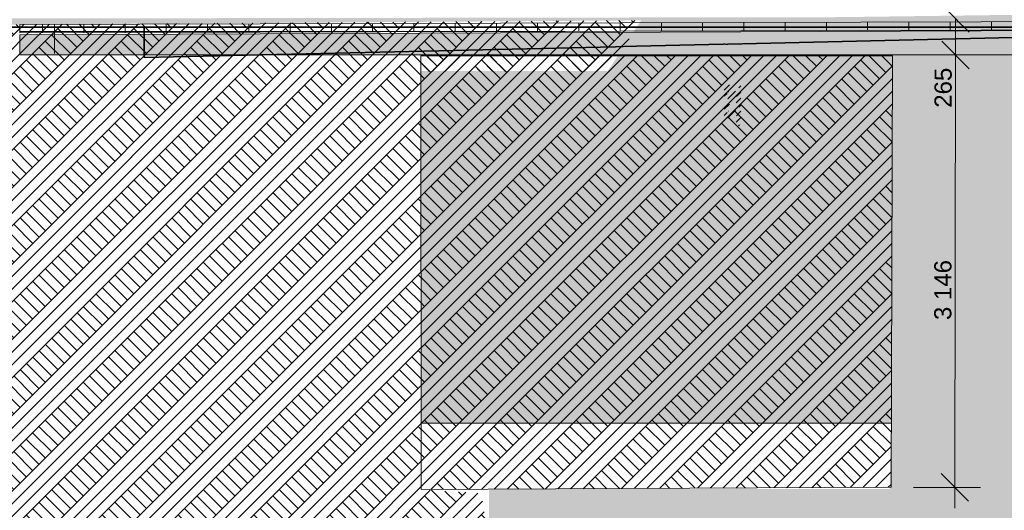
# Model space of a CAD drawing. Header units: millimetres. Extents: x -25516 to 3801, y -6942 to 11332.
# Tile 3 of 33: x -21466 to -14306, y -3184 to 385. Entities that reach past the tile are written whole.
import ezdxf

# ---------------------------------------------------------------- set-up
doc = ezdxf.new("R2010")
doc.units = ezdxf.units.MM
doc.header["$MEASUREMENT"] = 0
doc.linetypes.add('Wipeout_Contour', pattern=[1000, 0, -1000])
for name, color, linetype in [('POHLED ZÁPADNÍ_1_Bourané_Konstrukce - střechy a skořepiny', 7, 'Continuous'), ('POHLED ZÁPADNÍ_1_Bourané_Kóty - SP', 7, 'Continuous'), ('POHLED ZÁPADNÍ_1_Bourané_Situace - terén', 7, 'Continuous'), ('POHLED ZÁPADNÍ_1_Bourané_Výplně - Povrchové', 7, 'Continuous'), ('POHLED ZÁPADNÍ_1_Bourané_VÝTAH VAR 1', 7, 'Continuous'), ('POHLED ZÁPADNÍ_1_Konstrukce - krov', 7, 'Continuous'), ('POHLED ZÁPADNÍ_1_Kresby a obrázky', 7, 'Continuous'), ('POHLED ZÁPADNÍ_1_Kóty - SP', 7, 'Continuous'), ('POHLED ZÁPADNÍ_1_Situace - terén', 7, 'Continuous'), ('POHLED ZÁPADNÍ_1_Výplně – Řezové', 7, 'Continuous'), ('POHLED ZÁPADNÍ_1_VÝTAH VAR 1', 7, 'Continuous')]:
    doc.layers.add(name, color=color, linetype=linetype)
doc.styles.add('GENEROVANÝ_STYL_1', font='txt')
pattern_1 = [(45, (4e-12, 0), (-137.8858, 137.8858), []), (45, (-45.96, 45.96), (-275.7716, 275.7716), []), (45, (-91.92, 91.92), (-275.7716, 275.7716), []), (135, (-137.886, 137.886), (45.96194, 45.96194), [195, -195])]

# ---------------------------------------------------------------- blocks, each defined once
blk = doc.blocks.new('*X3', base_point=(-25798.9, -9432.9))
at = {"layer": 'POHLED ZÁPADNÍ_1_Bourané_Výplně - Povrchové', "color": 7, "linetype": 'Continuous', "lineweight": 13}
for p, q in [((-18300, 297.7), (-18300, 358.7)), ((-18000, 298.5), (-18000, 359.6)), ((-17700, 299.4), (-17700, 360.4)), ((-17400, 300.3), (-17400, 361.3)), ((-17100, 301.2), (-17100, 362.2)), ((-16800, 302), (-16800, 363.1)), ((-16500, 302.9), (-16500, 363.9)), ((-16200, 303.8), (-16200, 364.8)), ((-15900, 304.7), (-15900, 365.7)), ((-15600, 305.5), (-15600, 366.6)), ((-15300, 306.4), (-15300, 367.4)), ((-15000, 307.3), (-15000, 368.3)), ((-14700, 308.2), (-14700, 369.2)), ((-14400, 309), (-14400, 370.1)), ((-21466.2, 300), (-21000, 300)), ((-21300, 288.9), (-21300, 350)), ((-21000, 289.8), (-21000, 350.8)), ((-21000, 300), (-20400, 300)), ((-20700, 290.7), (-20700, 351.7)), ((-20400, 291.6), (-20400, 352.6)), ((-20400, 300), (-19800, 300)), ((-20100, 292.4), (-20100, 353.5)), ((-19800, 293.3), (-19800, 354.3)), ((-19800, 300), (-19200, 300)), ((-19500, 294.2), (-19500, 355.2)), ((-19200, 295.1), (-19200, 356.1)), ((-19200, 300), (-18600, 300)), ((-18900, 295.9), (-18900, 357)), ((-18600, 296.8), (-18600, 357.8)), ((-18600, 300), (-18000, 300)), ((-18000, 300), (-17500.4, 300))]:
    blk.add_line(p, q, dxfattribs=at)

msp = doc.modelspace()

# ---------------------------------------------------------------- hatches: boundary and pattern name
at = {"layer": 'POHLED ZÁPADNÍ_1_Výplně – Řezové', "linetype": 'Continuous', "lineweight": 0, "true_color": 0x392b0b}
msp.add_hatch(color=38, dxfattribs=at).paths.add_polyline_path([(-23665.6, 390.3), (-25515.5, 410.3), (-25515.5, -2550), (-10974.2, -2550), (-10974.2, 450), (-12006.7, 450), (-15504.5, 403.5)])

# ---------------------------------------------------------------- linework, layer by layer
at = {"layer": 'POHLED ZÁPADNÍ_1_Situace - terén', "color": 251, "linetype": 'Continuous', "lineweight": 20, "true_color": 0x6a6a6a}
msp.add_line((-10974.2, -2550), (-25515.5, -2550), dxfattribs=at)

# ---------------------------------------------------------------- next in the draw order: wipeouts: each hides what was drawn before it
at = {"color": 254, "linetype": 'Wipeout_Contour', "lineweight": 0, "ltscale": 180969.674031}
msp.add_wipeout([(-21466.3, 349.5), (-25515.5, 375.1), (-25515.5, -3518.9), (-18035.8, -3518.9), (-18109.4, -3060), (-18546.8, -3034), (-18546.8, 11.4), (-17190.2, 11.4), (-16947, 380)], dxfattribs=at).dxf.layer = 'POHLED ZÁPADNÍ_1_Situace - terén'

# ---------------------------------------------------------------- next in the draw order: hatches: boundary and pattern name
at = {"layer": 'POHLED ZÁPADNÍ_1_Situace - terén', "linetype": 'Continuous', "lineweight": 13, "true_color": 0xbf7d1a}
h = msp.add_hatch(dxfattribs=at)
h.set_pattern_fill('Zemina_0001', color=32, style=0, pattern_type=2)
h.set_pattern_definition(pattern_1)
h.paths.add_polyline_path([(-21466.3, 349.5), (-25515.5, 375.1), (-25515.5, -3518.9), (-18035.8, -3518.9), (-18109.4, -3060), (-18546.8, -3034), (-18546.8, 11.4), (-17190.2, 11.4), (-16947, 380)])

# ---------------------------------------------------------------- next in the draw order: linework, layer by layer
at = {"layer": 'POHLED ZÁPADNÍ_1_VÝTAH VAR 1', "color": 8, "linetype": 'Continuous', "lineweight": 13}
msp.add_line((-21212.7, 140.2), (-21212.7, 350.2), dxfattribs=at)
at = {"layer": 'POHLED ZÁPADNÍ_1_VÝTAH VAR 1', "color": 5, "linetype": 'Continuous', "lineweight": 35}
msp.add_line((-20561.9, 330), (-20561.9, 110), dxfattribs=at)

# ---------------------------------------------------------------- next in the draw order: wipeouts: each hides what was drawn before it
at = {"color": 254, "linetype": 'Wipeout_Contour', "lineweight": 0, "ltscale": 232932.814216}
msp.add_wipeout([(-18054.6, -3030), (-18054.6, -3518.9), (-6057.8, -3518.9), (-6057.8, -2815.6), (3801.1, -2815.6), (3801.1, -400.9), (2226.3, -400.9), (2226.3, -39.4), (650.2, 22.9), (648.8, -26.8), (199.5, -26.7), (199.5, -386.7), (-238.7, -386.7), (-228.7, -2180), (-174.7, -2180), (-174.7, -2550), (-982.7, -2550), (-982.7, -2180), (-6687.5, -2180), (-6684.3, -2380), (-7021, -2380), (-7021, -1980), (-9474.9, -10), (-10494.6, -10), (-10494.6, -29.7), (-10494.6, -1020), (-10974.2, -1020), (-10974.2, 380), (-16334.8, 380), (-16334.8, 11.4), (-15099.9, 11.4), (-15136.6, -3030)], dxfattribs=at).dxf.layer = 'POHLED ZÁPADNÍ_1_Situace - terén'

# ---------------------------------------------------------------- next in the draw order: hatches: boundary and pattern name
at = {"layer": 'POHLED ZÁPADNÍ_1_Bourané_Situace - terén', "linetype": 'Continuous', "lineweight": 13, "true_color": 0xbf7d1a}
h = msp.add_hatch(dxfattribs=at)
h.set_pattern_fill('Zemina_0001', color=32, style=0, pattern_type=2)
h.set_pattern_definition(pattern_1)
h.paths.add_polyline_path([(-15129.9, -3017.1), (-15120.4, 122.4), (-18549.1, 122.4), (-18546.8, -3034)])
at = {"layer": 'POHLED ZÁPADNÍ_1_Bourané_Výplně - Povrchové', "linetype": 'Continuous', "lineweight": 0, "true_color": 0x000000}
h = msp.add_hatch(dxfattribs=at)
h.set_pattern_fill('Kámen___štěrk__velké_měř_6C', color=18, style=0, pattern_type=2)
h.set_pattern_definition([(45, (4e-12, 0), (-116.6726, 116.6726), []), (90, (-116.67, 116.67), (-74.25, 0), [0, -49.5, 0, -74.25]), (155, (4e-12, 233.345), (31.3794, 67.29335), [0, -36.3, 0, -62.7])])
h.paths.add_polyline_path([(-10982, 319), (-21466.4, 275.7), (-21466.4, 128.7), (-10982, 128.7)])
at = {"layer": 'POHLED ZÁPADNÍ_1_Situace - terén', "linetype": 'Continuous', "lineweight": 13, "true_color": 0xbf7d1a}
h = msp.add_hatch(dxfattribs=at)
h.set_pattern_fill('Zemina_0001', color=32, style=0, pattern_type=2)
h.set_pattern_definition(pattern_1)
h.paths.add_polyline_path([(-18054.6, -3030), (-18054.6, -3518.9), (-6057.8, -3518.9), (-6057.8, -2815.6), (3801.1, -2815.6), (3801.1, -400.9), (2226.3, -400.9), (2226.3, -39.4), (650.2, 22.9), (648.8, -26.8), (199.5, -26.7), (199.5, -386.7), (-238.7, -386.7), (-228.7, -2180), (-174.7, -2180), (-174.7, -2550), (-982.7, -2550), (-982.7, -2180), (-6687.5, -2180), (-6684.3, -2380), (-7021, -2380), (-7021, -1980), (-9474.9, -10), (-10494.6, -10), (-10494.6, -29.7), (-10494.6, -1020), (-10974.2, -1020), (-10974.2, 380), (-16334.8, 380), (-16334.8, 11.4), (-15099.9, 11.4), (-15136.6, -3030)])

# ---------------------------------------------------------------- next in the draw order: linework, layer by layer
at = {"layer": 'POHLED ZÁPADNÍ_1_Bourané_Konstrukce - střechy a skořepiny', "color": 42, "linetype": 'Continuous', "lineweight": 13, "true_color": 0xe4ad2c, "flags": 128}
for points in [[(-10982, 380), (-21466.3, 349.5), (-21466.2, 288.5), (-10981.8, 319)], [(-10982, 319), (-21466.4, 275.7), (-21466.4, 128.7), (-10982, 128.7)]]:
    msp.add_lwpolyline(points, close=True, dxfattribs=at)
at = {"layer": 'POHLED ZÁPADNÍ_1_Bourané_Kóty - SP', "color": 42, "linetype": 'Continuous', "lineweight": 13, "true_color": 0xe4ad2c}
for p, q in [((-14561.6, 293.3), (-14761.3, 493.6)), ((-14661.8, 128.8), (-14661.4, 393.4)), ((-14761.6, 228.9), (-14561.9, 28.6)), ((-14361.8, 128.4), (-14849.3, 129)), ((-14665.8, -3017.7), (-14661.8, 128.8)), ((-14765.7, -2917.6), (-14566, -3117.8)), ((-14478.3, -3017.9), (-14965.8, -3017.3)), ((-14666, -3167.7), (-14665.8, -3017.7))]:
    msp.add_line(p, q, dxfattribs=at)
at = {"layer": 'POHLED ZÁPADNÍ_1_Bourané_Situace - terén', "color": 42, "linetype": 'Continuous', "lineweight": 13, "true_color": 0xe4ad2c, "flags": 128}
msp.add_lwpolyline([(-15129.9, -3017.1), (-15120.4, 122.4), (-18549.1, 122.4), (-18546.8, -3034)], close=True, dxfattribs=at)
at = {"layer": 'POHLED ZÁPADNÍ_1_Bourané_VÝTAH VAR 1', "color": 42, "linetype": 'Continuous', "lineweight": 35, "true_color": 0xe4ad2c}
for p in [(-25349.4, 330), (-20561.9, 110)]:
    msp.add_line(p, (-10963.2, 330), dxfattribs=at)
at = {"layer": 'POHLED ZÁPADNÍ_1_Kresby a obrázky', "color": 254, "linetype": 'Continuous', "lineweight": 0, "true_color": 0xe8e8e8}
for p, q in [((-16342.5, -126.9), (-16305.1, -89.5)), ((-16316.3, -190.5), (-16260.2, -134.4)), ((-16310.7, -140), (-16310.6, -140)), ((-16254.6, -173.7), (-16222.5, -141.6)), ((-16249, -123.2), (-16248.9, -123.2)), ((-16237.7, -111.9), (-16222.5, -96.7)), ((-16222.5, -96.7), (-16222.5, -96.7)), ((-16222.5, -141.6), (-16222.5, -141.6)), ((-16342.5, -171.8), (-16321.9, -151.2)), ((-16320.9, -195.1), (-16320.8, -195.1)), ((-16265.8, -184.9), (-16265.7, -184.9)), ((-16256.4, -220.4), (-16222.5, -186.5)), ((-16222.5, -186.5), (-16222.5, -186.5)), ((-16342.5, -266.4), (-16305.1, -229)), ((-16316.3, -330), (-16260.2, -273.9)), ((-16310.7, -279.5), (-16310.6, -279.5)), ((-16254.6, -313.2), (-16222.5, -281.2)), ((-16249, -262.7), (-16248.9, -262.7)), ((-16239, -247.9), (-16232.1, -241)), ((-16237.7, -251.5), (-16222.5, -236.2)), ((-16222.5, -231.4), (-16222.5, -231.4)), ((-16222.5, -236.2), (-16222.5, -236.2)), ((-16222.5, -281.2), (-16222.5, -281.2)), ((-16342.5, -311.3), (-16321.9, -290.7)), ((-16320.9, -334.6), (-16320.8, -334.6)), ((-16265.8, -324.4), (-16265.7, -324.4)), ((-16256.4, -359.9), (-16222.5, -326.1)), ((-16222.5, -326.1), (-16222.5, -326.1)), ((-16239, -387.5), (-16232.1, -380.5)), ((-16222.5, -371), (-16222.5, -371))]:
    msp.add_line(p, q, dxfattribs=at)

# ---------------------------------------------------------------- next in the draw order: block references
at = {"layer": 'POHLED ZÁPADNÍ_1_Konstrukce - krov', "color": 9, "linetype": 'Continuous', "lineweight": 13}
msp.add_blockref('*X3', (-25798.9, -9432.9), dxfattribs=at)

# ---------------------------------------------------------------- next in the draw order: texts
at = {"layer": 'POHLED ZÁPADNÍ_1_Kóty - SP', "color": 42, "linetype": 'Continuous', "lineweight": 13, "true_color": 0xe4ad2c, "char_height": 125, "attachment_point": 7, "rotation": 89.92565, "style": 'GENEROVANÝ_STYL_1'}
for s, insert, width in [('\\A1;{\\pql;\\fArial|b0|i0|c0|p38;265}', (-14687.3, -255.8), 284.572), ('\\A1;{\\pql;\\fArial|b0|i0|c0|p38;3\xa0146}', (-14689.3, -1800.4), 427.429)]:
    msp.add_mtext(s, dxfattribs=dict(at, insert=insert, width=width))

doc.saveas('drawing.dxf')
